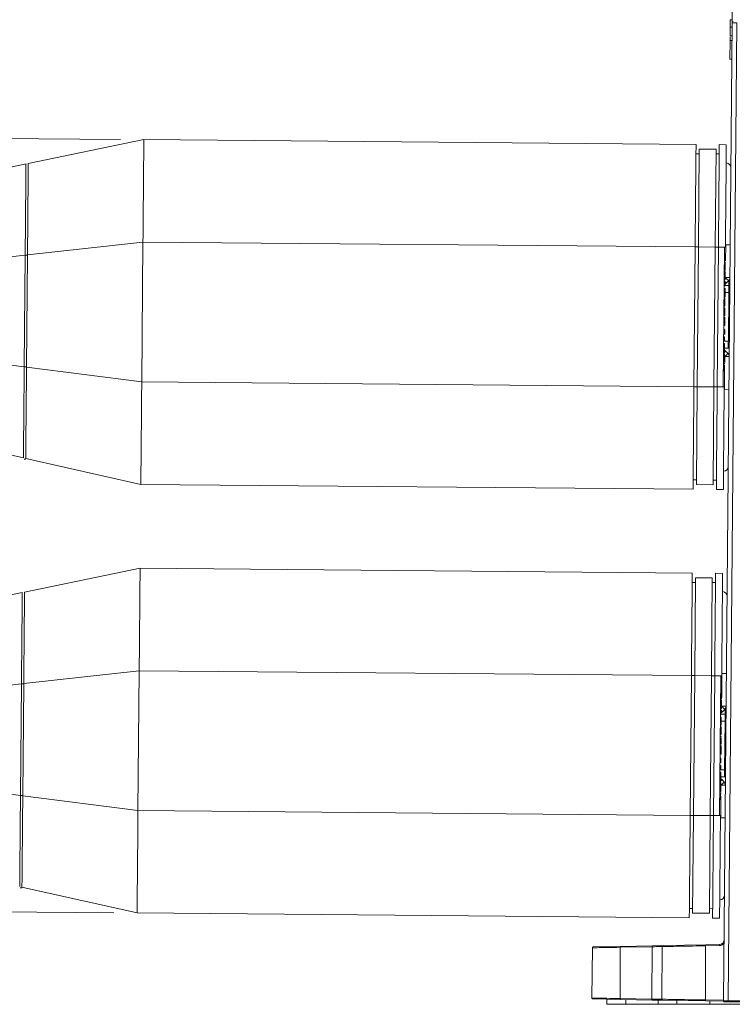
# Model space of a CAD drawing. Header units: millimetres. Extents: x 0 to 2100, y 0 to 1485.
# Tile 55 of 68: x 997 to 1150, y 268 to 479. Entities that reach past the tile are written whole.
import ezdxf

# ---------------------------------------------------------------- set-up
doc = ezdxf.new("R2010")
doc.units = ezdxf.units.MM
doc.header["$LTSCALE"] = 5
doc.styles.add('SLDTEXTSTYLE1', font='TXT', dxfattribs={"width": 0.75})
doc.dimstyles.new('SLDDIMSTYLE0', dxfattribs={"dimtxt": 12.5, "dimasz": 15, "dimexe": 0, "dimexo": 0.0625, "dimgap": 3.125, "dimtad": 1, "dimdec": 0, "dimrnd": 1e-09, "dimzin": 12, "dimdsep": 46, "dimtxsty": 'SLDTEXTSTYLE1', "dimblk1": 'CLOSED', "dimblk2": 'CLOSED', "dimsah": 1, "dimcen": 0.09, "dimadec": 0, "dimazin": 3, "dimtfac": 1, "dimtofl": 0, "dimtmove": 0, "dimatfit": 3, "dimldrblk": 'CLOSED', "dimfxl": 1, "dimfrac": 2, "dimtolj": 1, "dimtzin": 12, "dimarcsym": 0})

# ---------------------------------------------------------------- blocks, each defined once
blk = doc.blocks.new('_CLOSED')
at = {"color": 0, "linetype": 'ByBlock', "lineweight": -2}
for p, q in [((-1, 0.166667), (0, 0)), ((-1, 0.166667), (-1, -0.166667)), ((0, 0), (-1, -0.166667)), ((0, 0), (-1, 0))]:
    blk.add_line(p, q, dxfattribs=at)
blk = doc.blocks.new('_D_1')
at = {"color": 7, "linetype": 'Continuous', "lineweight": 0}
for p, q in [((897.69, 330.32), (897.69, 573.49)), ((1601.98, 273.38), (1601.98, 573.49)), ((897.69, 568.49), (1601.98, 568.49))]:
    blk.add_line(p, q, dxfattribs=at)
at = {"color": 7, "linetype": 'Continuous', "lineweight": 0, "xscale": 15, "yscale": 15, "rotation": 180}
blk.add_blockref('_CLOSED', (897.69, 568.49), dxfattribs=at)
at = {"color": 7, "linetype": 'Continuous', "lineweight": 0, "xscale": 15, "yscale": 15}
blk.add_blockref('_CLOSED', (1601.98, 568.49), dxfattribs=at)
at = {"color": 7, "linetype": 'Continuous', "lineweight": 0, "insert": (1235.98, 584.61), "char_height": 12.5, "attachment_point": 1, "style": 'SLDTEXTSTYLE1'}
blk.add_mtext('704', dxfattribs=at)
blk = doc.blocks.new('_D_2')
at = {"color": 7, "linetype": 'Continuous', "lineweight": 0}
for p, q in [((1018.81, 453.27), (852.3, 454.73)), ((855.85, 288.69), (857.3, 454.68)), ((1017.36, 287.28), (850.85, 288.73))]:
    blk.add_line(p, q, dxfattribs=at)
at = {"color": 7, "linetype": 'Continuous', "lineweight": 0, "xscale": 15, "yscale": 15}
for p, rotation in [((857.3, 454.68), 89.5), ((855.85, 288.69), 269.5)]:
    blk.add_blockref('_CLOSED', p, dxfattribs=dict(at, rotation=rotation))
at = {"color": 7, "linetype": 'Continuous', "lineweight": 0, "insert": (840.34, 357.97), "char_height": 12.5, "attachment_point": 1, "rotation": 89.5, "style": 'SLDTEXTSTYLE1'}
blk.add_mtext('166', dxfattribs=at)

msp = doc.modelspace()

# ---------------------------------------------------------------- linework, layer by layer
at = {"color": 7, "linetype": 'Continuous', "lineweight": 15}
for p, q in [((1148.2, 268.38), (1150.03, 478.34)), ((1151.03, 478.31), (1149.2, 268.38)), ((1149.64, 478.97), (1150.04, 478.97)), ((1149.61, 475.5), (1150.01, 475.5)), ((1149.62, 477.34), (1150.02, 477.33)), ((1149.56, 470.5), (1149.6, 474.5)), ((1149.6, 474.5), (1149.6, 475.32)), ((1149.6, 474.5), (1150, 474.49)), ((1149.56, 470.5), (1149.96, 470.49)), ((1023.81, 453.23), (999.01, 448.1)), ((1142.3, 452.2), (1023.81, 453.23)), ((1142.29, 450.2), (1142.98, 450.19)), ((1142.99, 451.19), (1142.81, 430.19)), ((1142.99, 451.19), (1146.59, 451.16)), ((1146.59, 451.16), (1146.41, 430.16)), ((1146.58, 450.16), (1147.28, 450.15)), ((1148.8, 452.14), (1147.3, 452.15)), ((998.52, 448), (978.97, 443.95)), ((998.52, 448), (998.52, 448)), ((1023.61, 431.23), (998.84, 428.48)), ((1023.61, 431.23), (1023.35, 401.23)), ((1142.11, 430.2), (1023.61, 431.23)), ((1142.11, 430.2), (1141.85, 400.2)), ((1142.81, 430.19), (1142.55, 400.19)), ((1142.81, 430.19), (1146.41, 430.16)), ((1146.41, 430.16), (1146.15, 400.16)), ((1147.11, 430.15), (1146.85, 400.16)), ((1148.41, 430.14), (1147.11, 430.15)), ((1148.41, 430.14), (1148.15, 400.14)), ((1148.61, 430.14), (1148.41, 430.14)), ((1148.67, 430.64), (1149.61, 430.63)), ((998.34, 428.42), (978.82, 426.26)), ((998.34, 428.45), (998.13, 404.45)), ((998.84, 428.45), (998.63, 404.45)), ((998.84, 428.48), (998.84, 428.45)), ((1148.58, 427.01), (1148.38, 427.02)), ((1148.56, 424.94), (1148.36, 424.95)), ((1148.57, 425.43), (1148.37, 425.43)), ((1148.57, 425.22), (1148.37, 425.22)), ((1148.58, 426.11), (1148.38, 426.11)), ((1148.55, 423.36), (1148.35, 423.37)), ((1148.55, 423.15), (1148.35, 423.15)), ((1148.55, 422.74), (1148.35, 422.74)), ((1148.56, 424.04), (1148.36, 424.04)), ((1148.54, 421.82), (1148.55, 422.74)), ((1148.61, 423.63), (1149.55, 423.62)), ((1149.25, 422.91), (1148.76, 422.43)), ((1148.53, 421.28), (1148.33, 421.28)), ((1148.53, 421.25), (1148.33, 421.25)), ((1148.54, 421.82), (1148.34, 421.83)), ((1148.52, 420.04), (1148.53, 421.25)), ((1148.54, 421.93), (1149.34, 421.93)), ((1148.51, 419.21), (1148.31, 419.21)), ((1148.51, 419.18), (1148.31, 419.18)), ((1148.52, 420.04), (1148.32, 420.04)), ((1148.52, 419.73), (1148.32, 419.73)), ((1148.52, 419.52), (1148.32, 419.52)), ((1148.52, 419.73), (1148.52, 420.04)), ((1148.52, 419.52), (1148.52, 419.73)), ((1149.24, 409.98), (1149.33, 420.44)), ((1148.49, 416.77), (1148.29, 416.77)), ((1148.49, 416.35), (1148.29, 416.35)), ((1148.5, 417.52), (1148.3, 417.52)), ((1148.5, 417.45), (1148.3, 417.45)), ((1148.5, 417.11), (1148.3, 417.11)), ((1148.51, 418.38), (1148.31, 418.39)), ((1148.48, 415.68), (1148.49, 416.35)), ((1148.49, 416.35), (1148.49, 416.77)), ((1148.47, 414.41), (1148.27, 414.41)), ((1148.48, 415.68), (1148.28, 415.68)), ((1148.48, 415.48), (1148.28, 415.48)), ((1148.48, 415.14), (1148.28, 415.14)), ((1148.48, 414.9), (1148.28, 414.91)), ((1148.46, 413.31), (1148.47, 414.41)), ((1148.47, 414.41), (1148.48, 414.9)), ((1148.48, 414.9), (1148.48, 415.14)), ((1148.46, 413.31), (1148.26, 413.31)), ((1148.46, 412.5), (1148.26, 412.5)), ((1148.45, 411.76), (1148.46, 412.5)), ((1148.44, 410.87), (1148.24, 410.87)), ((1148.45, 411.76), (1148.25, 411.76)), ((1148.45, 411.48), (1148.25, 411.48)), ((1148.43, 409.95), (1148.44, 410.87)), ((1148.45, 411.48), (1148.45, 411.76)), ((1148.42, 408.74), (1148.22, 408.75)), ((1148.43, 409.95), (1148.23, 409.95)), ((1148.43, 409.48), (1148.23, 409.48)), ((1148.43, 409.24), (1148.23, 409.24)), ((1148.41, 407.65), (1148.42, 408.74)), ((1148.42, 408.74), (1148.43, 409.24)), ((1149.22, 408.48), (1148.42, 408.49)), ((1148.43, 409.24), (1148.43, 409.48)), ((998.13, 404.48), (978.65, 406.99)), ((1148.4, 406.53), (1148.2, 406.54)), ((1148.4, 405.95), (1148.2, 405.95)), ((1148.4, 405.75), (1148.2, 405.75)), ((1148.41, 407.65), (1148.21, 407.65)), ((1148.41, 407.41), (1148.21, 407.41)), ((1148.41, 407.27), (1148.21, 407.27)), ((1148.46, 406.66), (1149.41, 406.65)), ((1148.63, 407.85), (1149.12, 407.36)), ((998.63, 404.45), (998.63, 404.42)), ((1023.35, 401.23), (998.63, 404.42)), ((1148.38, 403.81), (1148.18, 403.81)), ((1148.39, 405.24), (1148.19, 405.24)), ((1148.39, 404.9), (1148.19, 404.9)), ((1148.39, 404.48), (1148.19, 404.48)), ((1148.4, 405.61), (1148.2, 405.61)), ((1148.38, 403.81), (1148.39, 404.48)), ((1148.39, 404.48), (1148.39, 404.9)), ((1148.4, 405.61), (1148.4, 405.71)), ((1148.38, 403.61), (1148.18, 403.61)), ((1141.85, 400.2), (1023.35, 401.23)), ((1142.55, 400.19), (1142.37, 379.19)), ((1142.55, 400.19), (1146.15, 400.16)), ((1146.15, 400.16), (1145.97, 379.16)), ((1148.15, 400.14), (1146.85, 400.16)), ((1148.35, 400.14), (1148.15, 400.14)), ((1148.4, 399.64), (1149.34, 399.63)), ((997.97, 384.91), (978.49, 389.29)), ((997.97, 384.91), (997.97, 384.91)), ((1023.16, 379.23), (998.45, 384.8)), ((998.45, 384.8), (998.45, 384.8)), ((1141.66, 378.2), (1023.16, 379.23)), ((1141.67, 380.2), (1142.37, 380.19)), ((1142.37, 379.19), (1145.97, 379.16)), ((1142.37, 379.19), (1145.97, 379.16)), ((1145.97, 380.16), (1146.67, 380.16)), ((1148.16, 378.14), (1146.66, 378.16)), ((1023, 361.23), (998.2, 356.1)), ((1141.5, 360.2), (1023, 361.23)), ((1148, 360.14), (1146.5, 360.16)), ((1141.48, 358.2), (1142.18, 358.19)), ((1142.19, 359.19), (1142.01, 338.2)), ((1142.19, 359.19), (1145.79, 359.16)), ((1145.79, 359.16), (1145.61, 338.16)), ((1145.78, 358.16), (1146.48, 358.16)), ((997.71, 356), (978.17, 351.96)), ((997.71, 356), (997.71, 356)), ((1022.81, 339.24), (998.04, 336.48)), ((1022.81, 339.24), (1022.55, 309.24)), ((1141.31, 338.2), (1022.81, 339.24)), ((1141.31, 338.2), (1141.05, 308.2)), ((1142.01, 338.2), (1141.75, 308.2)), ((1142.01, 338.2), (1145.61, 338.16)), ((1145.61, 338.16), (1145.35, 308.17)), ((1146.31, 338.16), (1146.05, 308.16)), ((1147.61, 338.15), (1146.31, 338.16)), ((1147.61, 338.15), (1147.35, 308.15)), ((1147.81, 338.14), (1147.61, 338.15)), ((1147.86, 338.64), (1148.81, 338.64)), ((997.54, 336.43), (978.02, 334.26)), ((997.54, 336.46), (997.33, 312.45)), ((998.04, 336.45), (997.83, 312.45)), ((998.04, 336.48), (998.04, 336.45)), ((1147.77, 334.11), (1147.57, 334.11)), ((1147.78, 335.02), (1147.58, 335.02)), ((1147.75, 332.04), (1147.55, 332.04)), ((1147.76, 333.22), (1147.56, 333.22)), ((1147.76, 332.95), (1147.56, 332.95)), ((1147.77, 333.44), (1147.57, 333.44)), ((1147.73, 329.83), (1147.53, 329.83)), ((1147.74, 330.74), (1147.54, 330.74)), ((1147.75, 331.37), (1147.55, 331.37)), ((1147.75, 331.15), (1147.55, 331.15)), ((1147.73, 329.83), (1147.74, 330.74)), ((1147.74, 329.94), (1148.54, 329.94)), ((1147.8, 331.63), (1148.75, 331.62)), ((1148.45, 330.92), (1147.96, 330.43)), ((1147.72, 328.05), (1147.52, 328.05)), ((1147.72, 327.73), (1147.52, 327.74)), ((1147.73, 329.28), (1147.53, 329.29)), ((1147.73, 329.25), (1147.53, 329.25)), ((1147.71, 327.52), (1147.72, 327.73)), ((1147.72, 328.05), (1147.73, 329.25)), ((1147.72, 327.73), (1147.72, 328.05)), ((1148.43, 317.97), (1148.52, 328.44)), ((1147.7, 326.39), (1147.5, 326.39)), ((1147.7, 325.52), (1147.5, 325.52)), ((1147.7, 325.45), (1147.5, 325.45)), ((1147.71, 327.52), (1147.51, 327.52)), ((1147.71, 327.22), (1147.51, 327.22)), ((1147.71, 327.18), (1147.51, 327.18)), ((1147.68, 323.68), (1147.48, 323.69)), ((1147.68, 323.48), (1147.48, 323.49)), ((1147.69, 325.11), (1147.49, 325.11)), ((1147.69, 324.78), (1147.49, 324.78)), ((1147.69, 324.36), (1147.49, 324.36)), ((1147.68, 323.68), (1147.69, 324.36)), ((1147.69, 324.36), (1147.69, 324.78)), ((1147.66, 321.31), (1147.46, 321.32)), ((1147.67, 322.91), (1147.47, 322.91)), ((1147.67, 322.41), (1147.47, 322.41)), ((1147.68, 323.15), (1147.48, 323.15)), ((1147.66, 321.31), (1147.67, 322.41)), ((1147.67, 322.91), (1147.68, 323.15)), ((1147.67, 322.41), (1147.67, 322.91)), ((1147.64, 319.48), (1147.44, 319.48)), ((1147.65, 320.5), (1147.45, 320.5)), ((1147.65, 319.77), (1147.45, 319.77)), ((1147.64, 319.48), (1147.65, 319.77)), ((1147.65, 319.77), (1147.65, 320.5)), ((1147.62, 317.24), (1147.42, 317.24)), ((1147.63, 317.96), (1147.43, 317.96)), ((1147.63, 317.48), (1147.43, 317.48)), ((1147.64, 318.87), (1147.44, 318.87)), ((1147.62, 317.24), (1147.63, 317.48)), ((1147.62, 316.75), (1147.62, 317.24)), ((1147.63, 317.96), (1147.64, 318.87)), ((997.33, 312.48), (977.85, 314.99)), ((1147.61, 315.65), (1147.41, 315.65)), ((1147.61, 315.41), (1147.41, 315.41)), ((1147.61, 315.28), (1147.41, 315.28)), ((1147.62, 316.75), (1147.42, 316.75)), ((1147.61, 315.65), (1147.62, 316.75)), ((1148.42, 316.47), (1147.62, 316.49)), ((1147.83, 315.86), (1148.32, 315.36)), ((1147.59, 313.75), (1147.39, 313.75)), ((1147.59, 313.61), (1147.39, 313.62)), ((1147.59, 313.24), (1147.39, 313.24)), ((1147.59, 312.9), (1147.39, 312.91)), ((1147.6, 314.54), (1147.4, 314.54)), ((1147.6, 313.95), (1147.4, 313.95)), ((1147.58, 312.48), (1147.59, 312.9)), ((1147.59, 313.61), (1147.59, 313.71)), ((1147.65, 314.66), (1148.6, 314.65)), ((997.83, 312.45), (997.83, 312.42)), ((1022.55, 309.24), (997.83, 312.42)), ((1147.58, 312.48), (1147.38, 312.49)), ((1147.58, 311.81), (1147.38, 311.81)), ((1147.58, 311.61), (1147.38, 311.61)), ((1147.58, 311.81), (1147.58, 312.48)), ((1141.05, 308.2), (1022.55, 309.24)), ((1141.75, 308.2), (1141.56, 287.2)), ((1141.75, 308.2), (1145.35, 308.17)), ((1145.35, 308.17), (1145.16, 287.17)), ((1147.35, 308.15), (1146.05, 308.16)), ((1147.55, 308.15), (1147.35, 308.15)), ((1147.59, 307.65), (1148.54, 307.64)), ((1022.36, 287.24), (997.65, 292.8)), ((997.65, 292.8), (997.65, 292.8)), ((1140.87, 288.2), (1141.57, 288.2)), ((1145.17, 288.17), (1145.87, 288.16)), ((1140.85, 286.2), (1022.36, 287.24)), ((1141.56, 287.2), (1145.16, 287.17)), ((1141.56, 287.2), (1145.16, 287.17)), ((1147.35, 286.15), (1145.85, 286.16)), ((1120.05, 279.77), (1119.95, 268.99)), ((1120.05, 279.78), (1120.05, 279.77)), ((1120.26, 279.98), (1126.12, 280.08)), ((1126.04, 279.88), (1126, 268.88)), ((1132.88, 280), (1126.04, 279.88)), ((1126.12, 280.08), (1132.96, 280.2)), ((1132.88, 280), (1132.84, 268.77)), ((1132.96, 280.2), (1135.24, 280.24)), ((1135.04, 280.04), (1134.94, 268.73)), ((1135.24, 280.24), (1144.31, 280.4)), ((1147.33, 280.25), (1144.3, 280.2)), ((1144.3, 280.2), (1144.3, 280.2)), ((1144.31, 280.4), (1147.33, 280.45)), ((1126.08, 268.68), (1120.15, 268.79)), ((1123.17, 267.64), (1123.18, 268.73)), ((1126, 268.88), (1132.84, 268.77)), ((1132.92, 268.56), (1126.08, 268.68)), ((1135.14, 268.52), (1132.92, 268.56)), ((1144.31, 268.36), (1135.14, 268.52)), ((1138.17, 267.64), (1138.18, 268.47)), ((1144.3, 268.57), (1144.3, 268.57)), ((1149.2, 268.14), (1149.2, 268.38)), ((1149.2, 268.38), (1180.9, 268.38)), ((1123.17, 267.64), (1127.26, 267.64)), ((1127.26, 267.64), (1134.18, 267.64)), ((1134.18, 267.64), (1138.17, 267.64)), ((1138.17, 267.64), (1145.26, 267.64)), ((1148.21, 268.3), (1144.31, 268.36)), ((1145.26, 267.64), (1152.4, 267.64)), ((1149.2, 268.14), (1148.44, 268.14)), ((1180.9, 268.14), (1149.2, 268.14))]:
    msp.add_line(p, q, dxfattribs=at)
at = {"color": 8, "linetype": 'Continuous', "lineweight": 15}
for p, q in [((1142.11, 430.2), (1142.81, 430.19)), ((1146.41, 430.16), (1147.11, 430.15)), ((1148.64, 427.18), (1148.67, 430.64)), ((998.84, 428.45), (998.34, 428.45)), ((1148.62, 425.11), (1148.62, 425.16)), ((1148.55, 423.57), (1148.61, 423.63)), ((1149.34, 421.93), (1149.35, 423.02)), ((1149.33, 420.44), (1148.53, 420.44)), ((1148.43, 409.99), (1149.24, 409.98)), ((1148.46, 406.66), (1148.41, 406.71)), ((1148.45, 405.4), (1148.46, 406.66)), ((998.63, 404.45), (998.13, 404.45)), ((1148.4, 399.64), (1148.44, 404.27)), ((1141.85, 400.2), (1142.55, 400.19)), ((1146.15, 400.16), (1146.85, 400.16)), ((1141.31, 338.2), (1142.01, 338.2)), ((1145.61, 338.16), (1146.31, 338.16)), ((1147.82, 333.49), (1147.86, 338.64)), ((998.04, 336.45), (997.54, 336.46)), ((1147.82, 333.11), (1147.82, 333.16)), ((1147.75, 331.58), (1147.8, 331.63)), ((1148.54, 329.94), (1148.55, 331.03)), ((1148.52, 328.44), (1147.72, 328.44)), ((1147.63, 317.99), (1148.43, 317.97)), ((1147.65, 314.66), (1147.6, 314.71)), ((1147.64, 313.41), (1147.65, 314.66)), ((997.83, 312.45), (997.33, 312.45)), ((1147.59, 307.65), (1147.63, 312.28)), ((1141.05, 308.2), (1141.75, 308.2)), ((1145.35, 308.17), (1146.05, 308.16)), ((1127.26, 267.64), (1127.26, 268.66)), ((1134.18, 267.64), (1134.18, 268.54)), ((1144.3, 268.57), (1148.2, 268.5)), ((1145.26, 267.64), (1145.26, 268.35))]:
    msp.add_line(p, q, dxfattribs=at)
at = {"color": 8, "linetype": 'Continuous', "lineweight": 15, "flags": 128}
for points in [[(1149.33, 420.44), (1149.37, 420.43), (1149.4, 420.43), (1149.44, 420.43), (1149.47, 420.43), (1149.49, 420.43), (1149.51, 420.43), (1149.52, 420.43), (1149.53, 420.43)], [(1149.24, 409.98), (1149.27, 409.98), (1149.31, 409.98), (1149.35, 409.98), (1149.38, 409.98), (1149.4, 409.98), (1149.42, 409.98), (1149.43, 409.98), (1149.43, 409.98)], [(1148.52, 328.44), (1148.56, 328.44), (1148.6, 328.44), (1148.63, 328.44), (1148.66, 328.44), (1148.69, 328.44), (1148.71, 328.44), (1148.72, 328.44), (1148.72, 328.44)], [(1148.43, 317.97), (1148.47, 317.97), (1148.51, 317.97), (1148.54, 317.97), (1148.57, 317.97), (1148.6, 317.97), (1148.62, 317.97), (1148.63, 317.97), (1148.63, 317.97)]]:
    msp.add_lwpolyline(points, dxfattribs=at)
at = {"color": 7, "linetype": 'Continuous', "lineweight": 15, "flags": 128}
for points in [[(1126.12, 280.08), (1126.1, 280.07), (1126.09, 280.06), (1126.07, 280.04), (1126.06, 280.02), (1126.05, 279.99), (1126.04, 279.96), (1126.04, 279.92), (1126.04, 279.88)], [(1132.96, 280.2), (1132.94, 280.19), (1132.93, 280.18), (1132.91, 280.16), (1132.9, 280.14), (1132.89, 280.11), (1132.88, 280.08), (1132.88, 280.04), (1132.88, 280)], [(1126, 268.88), (1126, 268.85), (1126, 268.81), (1126.01, 268.77), (1126.02, 268.74), (1126.03, 268.72), (1126.05, 268.7), (1126.06, 268.69), (1126.08, 268.68)], [(1132.84, 268.77), (1132.84, 268.73), (1132.84, 268.69), (1132.85, 268.65), (1132.86, 268.62), (1132.87, 268.6), (1132.88, 268.58), (1132.9, 268.57), (1132.92, 268.56)]]:
    msp.add_lwpolyline(points, dxfattribs=at)
at = {"color": 7, "linetype": 'Continuous', "lineweight": 15}
for centre, radius, start, end in [((1150.27, 478.34), 0.24, 90.0133, 179.4096), ((1148.76, 447.22), 1, 359.5, 86.5), ((1144.17, 418.94), 6.45, 38.0141, 46.5844), ((1148.55, 423.63), 1, 314.5, 359.5), ((1148.06, 423.14), 1, 298.905, 314.5), ((1149.34, 422.13), 0.2, 270, 357.7672), ((1147.92, 407.15), 1, 44.5, 60.095), ((1149.22, 408.28), 0.2, 1.2328, 89), ((1144.11, 411.42), 6.45, 312.4156, 320.9859), ((1148.41, 406.66), 1, 359.5, 44.5), ((1148.2, 383.06), 1, 272.5, 359.5), ((1147.96, 355.22), 1, 359.5, 86.5), ((1147.26, 331.14), 1, 298.905, 314.5), ((1143.37, 326.95), 6.45, 38.0141, 46.5844), ((1147.75, 331.63), 1, 314.5, 359.5), ((1148.54, 330.14), 0.2, 270, 357.7672), ((1147.12, 315.15), 1, 44.5, 60.095), ((1143.31, 319.42), 6.45, 312.4156, 320.9859), ((1147.6, 314.66), 1, 359.5, 44.5), ((1148.42, 316.27), 0.2, 1.2328, 89), ((1147.4, 291.07), 1, 272.5, 359.5), ((1147.31, 281.45), 1, 271, 359.5), ((1135.24, 280.04), 0.2, 91, 179.5), ((1153.15, 280.4), 5.82, 179.5325, 181.4852), ((1135.14, 268.72), 0.2, 179.5, 269), ((1148.44, 268.38), 0.24, 179.5, 270)]:
    msp.add_arc(centre, radius, start, end, dxfattribs=at)
at = {"color": 8, "linetype": 'Continuous', "lineweight": 15}
for centre, radius, start, end in [((1135.47, 410.61), 17.79, 42.9711, 43.6589), ((1147.44, 421.54), 1.59, 33.7358, 45.7954), ((1145.87, 409.95), 3.47, 312.4927, 322.8115), ((1134.67, 318.61), 17.79, 42.9711, 43.6589), ((1146.63, 329.55), 1.59, 33.7358, 45.7954), ((1145.07, 317.95), 3.47, 312.4927, 322.8115), ((1147.31, 281.45), 1.2, 271, 326.0858)]:
    msp.add_arc(centre, radius, start, end, dxfattribs=at)
at = {"color": 7, "linetype": 'Continuous', "lineweight": 15}
for centre, major_axis, ratio, start_param, end_param in [((1149.33, 420.43), (0.01, 1.5), 0.001163, 4.712553, 6.283197), ((1149.23, 409.98), (0.01, 1.5), 0.001163, 3.141581, 4.712377), ((1148.52, 328.44), (0.01, 1.5), 0.001163, 4.712553, 6.283197), ((1148.43, 317.97), (0.01, 1.5), 0.001163, 3.141581, 4.712377), ((1145.36, 521.5), (0.07, 941.2), 0.001148, 1.830072, 1.842878), ((1149.2, 268.38), (1, 0), 0.002094, 1.570859, 3.141579)]:
    msp.add_ellipse(centre, major_axis=major_axis, ratio=ratio, start_param=start_param, end_param=end_param, dxfattribs=at)
for points, knots in [([(1150.03, 478.34), (1150.03, 478.38), (1150.03, 478.49), (1150.04, 478.92), (1150.04, 479.77), (1150.05, 480.94), (1150.07, 482.38), (1150.08, 484.06), (1150.1, 485.94), (1150.11, 487.95), (1150.13, 489.35), (1150.13, 490.05)], [0, 0, 0, 0, 0.056535, 0.174466, 0.292396, 0.410329, 0.528262, 0.646197, 0.764131, 0.882066, 1, 1, 1, 1]), ([(1149.64, 478.97), (1149.64, 478.87), (1149.63, 478.69), (1149.63, 478.15), (1149.62, 477.64), (1149.62, 477.34)], [0, 0, 0, 0, 0.281283, 0.5617, 1, 1, 1, 1]), ([(1151.03, 478.31), (1150.92, 478.31), (1150.69, 478.31), (1150.39, 478.31), (1150.17, 478.32), (1150.05, 478.33), (1150.04, 478.34), (1150.03, 478.34)], [0, 0, 0, 0, 0.214244, 0.428524, 0.642526, 0.856295, 1, 1, 1, 1]), ([(1149.62, 477.34), (1149.62, 477.03), (1149.61, 476.43), (1149.61, 475.78), (1149.61, 475.52), (1149.61, 475.51), (1149.61, 475.5)], [0, 0, 0, 0, 0.279212, 0.558481, 0.778693, 1, 1, 1, 1]), ([(1023.61, 431.23), (1023.63, 432.57), (1023.65, 435.34), (1023.69, 439.44), (1023.72, 443.38), (1023.75, 446.9), (1023.78, 449.76), (1023.79, 451.79), (1023.81, 453.01), (1023.81, 453.16), (1023.81, 453.23)], [0, 0, 0, 0, 0.116516, 0.240011, 0.368641, 0.5, 0.631359, 0.759989, 0.883484, 1, 1, 1, 1]), ([(1142.3, 452.2), (1142.3, 452.11), (1142.3, 451.92), (1142.29, 450.37), (1142.26, 447.81), (1142.23, 444.22), (1142.19, 439.84), (1142.15, 435.05), (1142.12, 431.78), (1142.11, 430.2)], [0, 0, 0, 0, 0.131017, 0.270531, 0.415795, 0.563268, 0.715883, 0.862537, 1, 1, 1, 1]), ([(1147.3, 452.15), (1147.3, 452.06), (1147.3, 451.88), (1147.29, 450.33), (1147.26, 447.77), (1147.23, 444.17), (1147.19, 439.8), (1147.15, 435.01), (1147.12, 431.74), (1147.11, 430.15)], [0, 0, 0, 0, 0.131017, 0.270531, 0.415795, 0.563268, 0.715883, 0.862537, 1, 1, 1, 1]), ([(1148.61, 430.14), (1148.62, 431.65), (1148.65, 434.76), (1148.69, 439.35), (1148.73, 443.65), (1148.76, 447.36), (1148.78, 450.13), (1148.8, 451.84), (1148.8, 452.04), (1148.8, 452.14)], [0, 0, 0, 0, 0.1310172, 0.2705307, 0.4157952, 0.5632682, 0.7158833, 0.8625371, 1, 1, 1, 1]), ([(998.84, 428.48), (998.84, 428.64), (998.85, 429.45), (998.86, 430.94), (998.88, 432.9), (998.89, 434.82), (998.91, 436.67), (998.92, 438.44), (998.94, 440.1), (998.95, 441.65), (998.96, 443.06), (998.97, 444.32), (998.98, 445.42), (998.99, 446.19), (998.99, 446.84), (999, 447.27), (999, 447.56), (999, 447.81), (999, 448.03), (999.01, 448.1), (999.01, 448.1), (999.01, 448.1)], [0, 0, 0, 0, 0.015167, 0.079782, 0.144397, 0.209012, 0.273627, 0.338242, 0.402857, 0.467472, 0.532088, 0.596702, 0.661318, 0.725932, 0.758209, 0.822824, 0.8551, 0.871235, 0.93585, 0.999748, 1, 1, 1, 1]), ([(998.52, 447.99), (998.52, 447.99), (998.52, 447.99), (998.52, 447.95), (998.51, 447.85), (998.51, 447.72), (998.51, 447.57), (998.51, 447.3), (998.51, 446.95), (998.5, 446.6), (998.5, 446.34), (998.5, 445.85), (998.49, 445.21), (998.49, 444.57), (998.48, 444.08), (998.48, 443.57), (998.47, 442.92), (998.46, 442.24), (998.46, 441.51), (998.45, 440.76), (998.44, 439.97), (998.44, 439.15), (998.43, 438.31), (998.42, 437.43), (998.41, 436.54), (998.41, 435.78), (998.4, 435), (998.39, 433.9), (998.38, 432.77), (998.37, 431.63), (998.36, 430.36), (998.35, 429.24), (998.34, 428.45)], [0, 0, 0, 0, 0.00051, 0.033407, 0.066305, 0.099203, 0.115647, 0.148545, 0.214404, 0.230849, 0.247294, 0.280191, 0.34605, 0.378948, 0.395392, 0.42829, 0.461188, 0.494085, 0.526983, 0.559881, 0.592778, 0.625676, 0.658574, 0.691471, 0.724369, 0.757266, 0.773711, 0.806609, 0.872468, 0.888912, 0.92181, 1, 1, 1, 1]), ([(1148.58, 426.11), (1148.58, 426.19), (1148.58, 426.34), (1148.58, 426.56), (1148.58, 426.74), (1148.58, 426.99), (1148.58, 427), (1148.58, 427.01)], [0, 0, 0, 0, 0.1254152, 0.25066, 0.3758639, 0.5012844, 1, 1, 1, 1]), ([(1148.56, 424.04), (1148.56, 424.12), (1148.56, 424.27), (1148.56, 424.49), (1148.56, 424.67), (1148.56, 424.92), (1148.56, 424.93), (1148.56, 424.94)], [0, 0, 0, 0, 0.1254152, 0.25066, 0.3758639, 0.5012844, 1, 1, 1, 1]), ([(1148.57, 425.43), (1148.57, 425.53), (1148.57, 425.72), (1148.57, 425.99), (1148.58, 426.11)], [0, 0, 0, 0, 0.558689, 1, 1, 1, 1]), ([(1148.57, 425.22), (1148.57, 425.22), (1148.57, 425.22), (1148.57, 425.37), (1148.57, 425.43)], [0, 0, 0, 0, 0.561086, 1, 1, 1, 1]), ([(1148.55, 423.36), (1148.55, 423.47), (1148.55, 423.65), (1148.56, 423.92), (1148.56, 424.04)], [0, 0, 0, 0, 0.558689, 1, 1, 1, 1]), ([(1148.55, 423.15), (1148.55, 423.15), (1148.55, 423.15), (1148.55, 423.3), (1148.55, 423.36)], [0, 0, 0, 0, 0.561086, 1, 1, 1, 1]), ([(1148.51, 418.38), (1148.51, 418.5), (1148.51, 418.74), (1148.51, 419), (1148.51, 419.15), (1148.51, 419.17), (1148.51, 419.18)], [0, 0, 0, 0, 0.279772, 0.558995, 0.779629, 1, 1, 1, 1]), ([(1148.49, 416.83), (1148.49, 416.87), (1148.5, 416.98), (1148.5, 417.08), (1148.5, 417.1), (1148.5, 417.11)], [0, 0, 0, 0, 0.200842, 0.6001563, 1, 1, 1, 1]), ([(1148.5, 417.52), (1148.5, 417.53), (1148.5, 417.56), (1148.5, 417.77), (1148.5, 418.07), (1148.51, 418.28), (1148.51, 418.38)], [0, 0, 0, 0, 0.280638, 0.559928, 0.779782, 1, 1, 1, 1]), ([(1148.48, 415.48), (1148.48, 415.49), (1148.48, 415.5), (1148.48, 415.56), (1148.48, 415.62), (1148.48, 415.66), (1148.48, 415.68)], [0, 0, 0, 0, 0.339518, 0.559561, 0.779773, 1, 1, 1, 1]), ([(1148.4, 406.53), (1148.41, 406.64), (1148.41, 406.85), (1148.41, 407.09), (1148.41, 407.25), (1148.41, 407.26), (1148.41, 407.27)], [0, 0, 0, 0, 0.279898, 0.559568, 0.779842, 1, 1, 1, 1]), ([(1148.4, 405.95), (1148.4, 406.04), (1148.4, 406.22), (1148.4, 406.44), (1148.4, 406.53)], [0, 0, 0, 0, 0.558864, 1, 1, 1, 1]), ([(1148.4, 405.75), (1148.4, 405.76), (1148.4, 405.79), (1148.4, 405.9), (1148.4, 405.95)], [0, 0, 0, 0, 0.560124, 1, 1, 1, 1]), ([(998.13, 404.45), (998.13, 404.29), (998.13, 403.79), (998.12, 402.96), (998.11, 401.97), (998.1, 401.15), (998.1, 400.34), (998.09, 399.21), (998.08, 398.1), (998.07, 397.17), (998.06, 396.56), (998.06, 395.51), (998.05, 394.35), (998.04, 393.38), (998.03, 392.71), (998.03, 392.05), (998.02, 391.3), (998.01, 390.58), (998.01, 389.9), (998, 389.25), (998, 388.65), (997.99, 388.18), (997.99, 387.82), (997.99, 387.48), (997.98, 387.08), (997.98, 386.65), (997.98, 386.32), (997.98, 386.03), (997.97, 385.66), (997.97, 385.37), (997.97, 385.16), (997.97, 384.99), (997.97, 384.96), (997.97, 384.94)], [0, 0, 0, 0, 0.016489, 0.049476, 0.082462, 0.115448, 0.131938, 0.164924, 0.23096, 0.24745, 0.263939, 0.296925, 0.362962, 0.395948, 0.412437, 0.445424, 0.47841, 0.511396, 0.544383, 0.577369, 0.610355, 0.643342, 0.659831, 0.67632, 0.709307, 0.742293, 0.775279, 0.791769, 0.824755, 0.890791, 0.907281, 0.940267, 1, 1, 1, 1]), ([(998.45, 384.8), (998.45, 384.8), (998.45, 384.8), (998.45, 384.92), (998.46, 385.27), (998.46, 385.69), (998.47, 386.19), (998.47, 386.78), (998.48, 387.75), (998.49, 388.89), (998.5, 390.19), (998.51, 391.63), (998.53, 393.21), (998.54, 394.91), (998.56, 396.7), (998.58, 398.57), (998.6, 401.13), (998.62, 403.1), (998.63, 404.42)], [0, 0, 0, 0, 0.016137, 0.080764, 0.145391, 0.210017, 0.226154, 0.290782, 0.355408, 0.420035, 0.484661, 0.549289, 0.613915, 0.678542, 0.743168, 0.807796, 0.872422, 1, 1, 1, 1]), ([(1148.38, 403.61), (1148.38, 403.61), (1148.38, 403.62), (1148.38, 403.68), (1148.38, 403.74), (1148.38, 403.79), (1148.38, 403.81)], [0, 0, 0, 0, 0.339518, 0.559561, 0.779773, 1, 1, 1, 1]), ([(1148.39, 405.08), (1148.39, 405.12), (1148.39, 405.22), (1148.39, 405.23), (1148.39, 405.24)], [0, 0, 0, 0, 0.476739, 1, 1, 1, 1]), ([(1023.16, 379.23), (1023.16, 379.31), (1023.16, 379.45), (1023.17, 380.68), (1023.19, 382.71), (1023.22, 385.57), (1023.25, 389.08), (1023.28, 393.03), (1023.32, 397.13), (1023.34, 399.89), (1023.35, 401.23)], [0, 0, 0, 0, 0.116516, 0.240011, 0.368641, 0.5, 0.631359, 0.759989, 0.883484, 1, 1, 1, 1]), ([(1141.85, 400.2), (1141.84, 398.69), (1141.81, 395.58), (1141.77, 391), (1141.73, 386.69), (1141.7, 382.98), (1141.67, 380.21), (1141.66, 378.51), (1141.66, 378.3), (1141.66, 378.2)], [0, 0, 0, 0, 0.131017, 0.270531, 0.415795, 0.563268, 0.715883, 0.862537, 1, 1, 1, 1]), ([(1146.85, 400.16), (1146.84, 398.65), (1146.81, 395.53), (1146.77, 390.95), (1146.73, 386.65), (1146.7, 382.93), (1146.67, 380.17), (1146.66, 378.46), (1146.66, 378.26), (1146.66, 378.16)], [0, 0, 0, 0, 0.131017, 0.270531, 0.415795, 0.563268, 0.715883, 0.862537, 1, 1, 1, 1]), ([(1148.16, 378.14), (1148.16, 378.23), (1148.16, 378.42), (1148.17, 379.97), (1148.19, 382.53), (1148.23, 386.12), (1148.26, 390.5), (1148.31, 395.29), (1148.33, 398.56), (1148.35, 400.14)], [0, 0, 0, 0, 0.131017, 0.270531, 0.415795, 0.563268, 0.715883, 0.862537, 1, 1, 1, 1]), ([(998.09, 384.65), (998.1, 384.64), (998.13, 384.62), (998.21, 384.6), (998.32, 384.62), (998.4, 384.68), (998.44, 384.75), (998.45, 384.8), (998.46, 384.83)], [0, 0, 0, 0, 0.18255, 0.434533, 0.629845, 0.783059, 0.903752, 1, 1, 1, 1]), ([(1022.81, 339.24), (1022.82, 340.58), (1022.85, 343.34), (1022.88, 347.44), (1022.92, 351.38), (1022.95, 354.9), (1022.97, 357.76), (1022.99, 359.79), (1023, 361.02), (1023, 361.16), (1023, 361.23)], [0, 0, 0, 0, 0.116516, 0.240011, 0.368641, 0.5, 0.631359, 0.759989, 0.883484, 1, 1, 1, 1]), ([(1141.5, 360.2), (1141.5, 360.11), (1141.5, 359.92), (1141.48, 358.37), (1141.46, 355.82), (1141.43, 352.22), (1141.39, 347.85), (1141.35, 343.06), (1141.32, 339.78), (1141.31, 338.2)], [0, 0, 0, 0, 0.131017, 0.270531, 0.415795, 0.563268, 0.715883, 0.862537, 1, 1, 1, 1]), ([(1146.5, 360.16), (1146.5, 360.07), (1146.5, 359.88), (1146.48, 358.33), (1146.46, 355.77), (1146.43, 352.18), (1146.39, 347.8), (1146.35, 343.01), (1146.32, 339.74), (1146.31, 338.16)], [0, 0, 0, 0, 0.131017, 0.270531, 0.415795, 0.563268, 0.715883, 0.862537, 1, 1, 1, 1]), ([(1147.81, 338.14), (1147.82, 339.65), (1147.85, 342.77), (1147.89, 347.35), (1147.93, 351.65), (1147.96, 355.37), (1147.98, 358.13), (1148, 359.84), (1148, 360.04), (1148, 360.14)], [0, 0, 0, 0, 0.131017, 0.270531, 0.415795, 0.563268, 0.715883, 0.862537, 1, 1, 1, 1]), ([(997.71, 356), (997.71, 356), (997.71, 355.99), (997.71, 355.95), (997.71, 355.85), (997.71, 355.73), (997.71, 355.57), (997.71, 355.31), (997.7, 354.96), (997.7, 354.6), (997.7, 354.34), (997.69, 353.86), (997.69, 353.21), (997.68, 352.57), (997.68, 352.09), (997.67, 351.58), (997.67, 350.93), (997.66, 350.24), (997.66, 349.52), (997.65, 348.76), (997.64, 347.97), (997.63, 347.16), (997.63, 346.31), (997.62, 345.44), (997.61, 344.54), (997.6, 343.78), (997.6, 343.01), (997.59, 341.91), (997.58, 340.78), (997.57, 339.64), (997.56, 338.37), (997.55, 337.25), (997.54, 336.46)], [0, 0, 0, 0, 0.00051, 0.033407, 0.066305, 0.099203, 0.115647, 0.148545, 0.214404, 0.230849, 0.247294, 0.280191, 0.34605, 0.378948, 0.395392, 0.42829, 0.461188, 0.494085, 0.526983, 0.559881, 0.592778, 0.625676, 0.658574, 0.691471, 0.724369, 0.757266, 0.773711, 0.806609, 0.872468, 0.888912, 0.92181, 1, 1, 1, 1]), ([(998.04, 336.48), (998.04, 336.64), (998.04, 337.46), (998.06, 338.94), (998.07, 340.9), (998.09, 342.82), (998.11, 344.67), (998.12, 346.44), (998.13, 348.11), (998.15, 349.65), (998.16, 351.06), (998.17, 352.32), (998.18, 353.42), (998.19, 354.19), (998.19, 354.84), (998.2, 355.27), (998.2, 355.56), (998.2, 355.81), (998.2, 356.04), (998.2, 356.1), (998.2, 356.1), (998.2, 356.1)], [0, 0, 0, 0, 0.015167, 0.079782, 0.144397, 0.209012, 0.273627, 0.338242, 0.402857, 0.467472, 0.532088, 0.596702, 0.661318, 0.725932, 0.758209, 0.822824, 0.8551, 0.871235, 0.93585, 0.999748, 1, 1, 1, 1]), ([(1147.77, 334.11), (1147.77, 334.19), (1147.77, 334.35), (1147.78, 334.57), (1147.78, 334.74), (1147.78, 334.99), (1147.78, 335.01), (1147.78, 335.02)], [0, 0, 0, 0, 0.1254152, 0.25066, 0.3758639, 0.5012844, 1, 1, 1, 1]), ([(1147.77, 333.44), (1147.77, 333.54), (1147.77, 333.72), (1147.77, 333.99), (1147.77, 334.11)], [0, 0, 0, 0, 0.558689, 1, 1, 1, 1]), ([(1147.75, 332.04), (1147.75, 332.12), (1147.76, 332.28), (1147.76, 332.5), (1147.76, 332.68), (1147.76, 332.92), (1147.76, 332.94), (1147.76, 332.95)], [0, 0, 0, 0, 0.1254152, 0.25066, 0.3758639, 0.5012844, 1, 1, 1, 1]), ([(1147.75, 331.37), (1147.75, 331.47), (1147.75, 331.65), (1147.75, 331.92), (1147.75, 332.04)], [0, 0, 0, 0, 0.558689, 1, 1, 1, 1]), ([(1147.76, 333.22), (1147.76, 333.22), (1147.76, 333.22), (1147.77, 333.37), (1147.77, 333.44)], [0, 0, 0, 0, 0.561086, 1, 1, 1, 1]), ([(1147.75, 331.15), (1147.75, 331.15), (1147.75, 331.15), (1147.75, 331.3), (1147.75, 331.37)], [0, 0, 0, 0, 0.5610857, 1, 1, 1, 1]), ([(1147.7, 326.39), (1147.71, 326.51), (1147.71, 326.74), (1147.71, 327), (1147.71, 327.15), (1147.71, 327.17), (1147.71, 327.18)], [0, 0, 0, 0, 0.279772, 0.558995, 0.779629, 1, 1, 1, 1]), ([(1147.7, 325.52), (1147.7, 325.53), (1147.7, 325.56), (1147.7, 325.77), (1147.7, 326.07), (1147.7, 326.28), (1147.7, 326.39)], [0, 0, 0, 0, 0.280638, 0.559928, 0.779782, 1, 1, 1, 1]), ([(1147.68, 323.48), (1147.68, 323.49), (1147.68, 323.5), (1147.68, 323.56), (1147.68, 323.62), (1147.68, 323.66), (1147.68, 323.68)], [0, 0, 0, 0, 0.339518, 0.559561, 0.779773, 1, 1, 1, 1]), ([(1147.69, 324.95), (1147.69, 325), (1147.69, 325.1), (1147.69, 325.11), (1147.69, 325.11)], [0, 0, 0, 0, 0.476739, 1, 1, 1, 1]), ([(1147.6, 314.54), (1147.6, 314.64), (1147.6, 314.85), (1147.61, 315.1), (1147.61, 315.25), (1147.61, 315.27), (1147.61, 315.28)], [0, 0, 0, 0, 0.279898, 0.559568, 0.779842, 1, 1, 1, 1]), ([(1147.59, 313.75), (1147.59, 313.77), (1147.59, 313.8), (1147.6, 313.91), (1147.6, 313.95)], [0, 0, 0, 0, 0.560124, 1, 1, 1, 1]), ([(1147.59, 313.08), (1147.59, 313.13), (1147.59, 313.22), (1147.59, 313.23), (1147.59, 313.24)], [0, 0, 0, 0, 0.476739, 1, 1, 1, 1]), ([(1147.6, 313.95), (1147.6, 314.05), (1147.6, 314.22), (1147.6, 314.44), (1147.6, 314.54)], [0, 0, 0, 0, 0.558864, 1, 1, 1, 1]), ([(997.33, 312.45), (997.33, 312.29), (997.32, 311.79), (997.32, 310.96), (997.31, 309.97), (997.3, 309.16), (997.29, 308.34), (997.28, 307.21), (997.27, 306.1), (997.27, 305.17), (997.26, 304.56), (997.25, 303.51), (997.24, 302.35), (997.23, 301.38), (997.23, 300.71), (997.22, 300.06), (997.22, 299.3), (997.21, 298.58), (997.21, 297.9), (997.2, 297.26), (997.19, 296.65), (997.19, 296.18), (997.19, 295.83), (997.18, 295.48), (997.18, 295.09), (997.18, 294.65), (997.17, 294.33), (997.17, 294.03), (997.17, 293.66), (997.17, 293.38), (997.16, 293.17), (997.16, 293), (997.16, 292.97), (997.16, 292.94)], [0, 0, 0, 0, 0.016489, 0.049476, 0.082462, 0.115448, 0.131938, 0.164924, 0.23096, 0.24745, 0.263939, 0.296925, 0.362962, 0.395948, 0.412437, 0.445424, 0.47841, 0.511396, 0.544383, 0.577369, 0.610355, 0.643342, 0.659831, 0.67632, 0.709307, 0.742293, 0.775279, 0.791769, 0.824755, 0.890791, 0.907281, 0.940267, 1, 1, 1, 1]), ([(997.65, 292.8), (997.65, 292.8), (997.65, 292.81), (997.65, 292.93), (997.65, 293.28), (997.66, 293.69), (997.66, 294.19), (997.67, 294.78), (997.68, 295.75), (997.69, 296.89), (997.7, 298.19), (997.71, 299.64), (997.73, 301.22), (997.74, 302.91), (997.76, 304.7), (997.77, 306.57), (997.8, 309.13), (997.81, 311.11), (997.83, 312.42)], [0, 0, 0, 0, 0.016137, 0.080764, 0.145391, 0.210017, 0.226154, 0.290782, 0.355408, 0.420035, 0.484661, 0.549289, 0.613915, 0.678542, 0.743168, 0.807796, 0.872422, 1, 1, 1, 1]), ([(1147.58, 311.61), (1147.58, 311.62), (1147.58, 311.63), (1147.58, 311.69), (1147.58, 311.75), (1147.58, 311.79), (1147.58, 311.81)], [0, 0, 0, 0, 0.339518, 0.559561, 0.779773, 1, 1, 1, 1]), ([(1022.36, 287.24), (1022.36, 287.31), (1022.36, 287.46), (1022.37, 288.68), (1022.39, 290.71), (1022.41, 293.57), (1022.44, 297.09), (1022.48, 301.03), (1022.51, 305.13), (1022.54, 307.89), (1022.55, 309.24)], [0, 0, 0, 0, 0.116516, 0.240011, 0.368641, 0.5, 0.631359, 0.759989, 0.883484, 1, 1, 1, 1]), ([(1141.05, 308.2), (1141.03, 306.69), (1141.01, 303.58), (1140.97, 299), (1140.93, 294.7), (1140.9, 290.98), (1140.87, 288.22), (1140.86, 286.51), (1140.85, 286.3), (1140.85, 286.2)], [0, 0, 0, 0, 0.131017, 0.270531, 0.415795, 0.563268, 0.715883, 0.862537, 1, 1, 1, 1]), ([(1146.05, 308.16), (1146.03, 306.65), (1146.01, 303.54), (1145.97, 298.95), (1145.93, 294.65), (1145.9, 290.94), (1145.87, 288.17), (1145.86, 286.46), (1145.85, 286.26), (1145.85, 286.16)], [0, 0, 0, 0, 0.131017, 0.270531, 0.415795, 0.563268, 0.715883, 0.862537, 1, 1, 1, 1]), ([(1147.35, 286.15), (1147.35, 286.24), (1147.36, 286.42), (1147.37, 287.97), (1147.39, 290.53), (1147.42, 294.13), (1147.46, 298.5), (1147.5, 303.29), (1147.53, 306.56), (1147.55, 308.15)], [0, 0, 0, 0, 0.131017, 0.270531, 0.415795, 0.563268, 0.715883, 0.862537, 1, 1, 1, 1]), ([(997.28, 292.65), (997.3, 292.64), (997.32, 292.62), (997.41, 292.6), (997.51, 292.62), (997.59, 292.68), (997.64, 292.76), (997.65, 292.81), (997.66, 292.83)], [0, 0, 0, 0, 0.18255, 0.434533, 0.629845, 0.783059, 0.903752, 1, 1, 1, 1]), ([(1120.26, 279.98), (1120.26, 279.98), (1120.23, 279.98), (1120.19, 279.97), (1120.13, 279.94), (1120.08, 279.88), (1120.05, 279.83), (1120.05, 279.8), (1120.05, 279.78)], [0, 0, 0, 0, 0.007542, 0.221704, 0.505992, 0.711534, 0.855399, 1, 1, 1, 1]), ([(1126.04, 279.88), (1125.92, 279.88), (1125.32, 279.87), (1123.82, 279.84), (1121.84, 279.81), (1120.39, 279.78), (1120.15, 279.78), (1120.05, 279.78)], [0, 0, 0, 0, 0.0355464, 0.1781312, 0.4659669, 0.7760309, 1, 1, 1, 1]), ([(1135.04, 280.04), (1135.03, 280.04), (1135.02, 280.04), (1134.74, 280.03), (1134, 280.02), (1133.26, 280.01), (1132.88, 280)], [0, 0, 0, 0, 0.094734, 0.391939, 0.689144, 1, 1, 1, 1]), ([(1144.3, 280.2), (1144.16, 280.2), (1143.5, 280.18), (1141.79, 280.15), (1139.25, 280.11), (1136.81, 280.07), (1135.3, 280.04), (1135.12, 280.04), (1135.04, 280.04)], [0, 0, 0, 0, 0.026443, 0.13251, 0.346629, 0.577262, 0.807865, 1, 1, 1, 1]), ([(1144.31, 280.4), (1144.31, 280.4), (1144.3, 280.4), (1144.3, 280.39), (1144.3, 280.37), (1144.3, 280.32), (1144.3, 280.27), (1144.3, 280.22), (1144.3, 280.2)], [0, 0, 0, 0, 0.028565, 0.136354, 0.352523, 0.568431, 0.784214, 1, 1, 1, 1]), ([(1119.95, 268.99), (1119.96, 268.99), (1120, 268.99), (1120.29, 268.98), (1121.38, 268.96), (1123.45, 268.93), (1125.24, 268.9), (1126, 268.88)], [0, 0, 0, 0, 0.035228, 0.17653, 0.461726, 0.771843, 1, 1, 1, 1]), ([(1120.15, 268.79), (1120.13, 268.79), (1120.08, 268.79), (1120.02, 268.83), (1119.98, 268.88), (1119.96, 268.94), (1119.96, 268.97), (1119.95, 268.99)], [0, 0, 0, 0, 0.21591, 0.431821, 0.647721, 0.863604, 1, 1, 1, 1]), ([(1132.84, 268.77), (1132.96, 268.76), (1133.44, 268.75), (1134.16, 268.74), (1134.81, 268.73), (1134.9, 268.73), (1134.94, 268.73)], [0, 0, 0, 0, 0.097297, 0.394655, 0.692014, 1, 1, 1, 1]), ([(1134.94, 268.73), (1134.94, 268.73), (1134.95, 268.73), (1135.16, 268.72), (1136.11, 268.71), (1138.28, 268.67), (1141.16, 268.62), (1143.31, 268.58), (1144.3, 268.57)], [0, 0, 0, 0, 0.026168, 0.131127, 0.342969, 0.573372, 0.803802, 1, 1, 1, 1]), ([(1144.3, 268.57), (1144.3, 268.54), (1144.3, 268.5), (1144.3, 268.44), (1144.3, 268.39), (1144.31, 268.37), (1144.31, 268.37), (1144.31, 268.36), (1144.31, 268.36)], [0, 0, 0, 0, 0.213399, 0.426795, 0.640306, 0.854067, 0.971561, 1, 1, 1, 1])]:
    msp.add_open_spline(points, degree=3, knots=knots, dxfattribs=at)

# ---------------------------------------------------------------- dimensions: what is measured, and where the dimension line sits
at = {"color": 7, "linetype": 'Continuous', "lineweight": 0}
dim = msp.add_linear_dim(base=(1601.98, 568.49), p1=(897.69, 325.32), p2=(1601.98, 268.38), dimstyle='SLDDIMSTYLE0', dxfattribs=at)
dim.commit()
dim.dimension.update_dxf_attribs({"geometry": '_D_1', "text_midpoint": (1249.83, 568.49), "dimtype": 160})
dim = msp.add_linear_dim(base=(857.3, 454.68), p1=(1022.36, 287.24), p2=(1023.81, 453.23), angle=89.5, dimstyle='SLDDIMSTYLE0', dxfattribs=at)
dim.commit()
dim.dimension.update_dxf_attribs({"geometry": '_D_2', "text_midpoint": (856.57, 371.69), "dimtype": 160})

doc.saveas('drawing.dxf')
